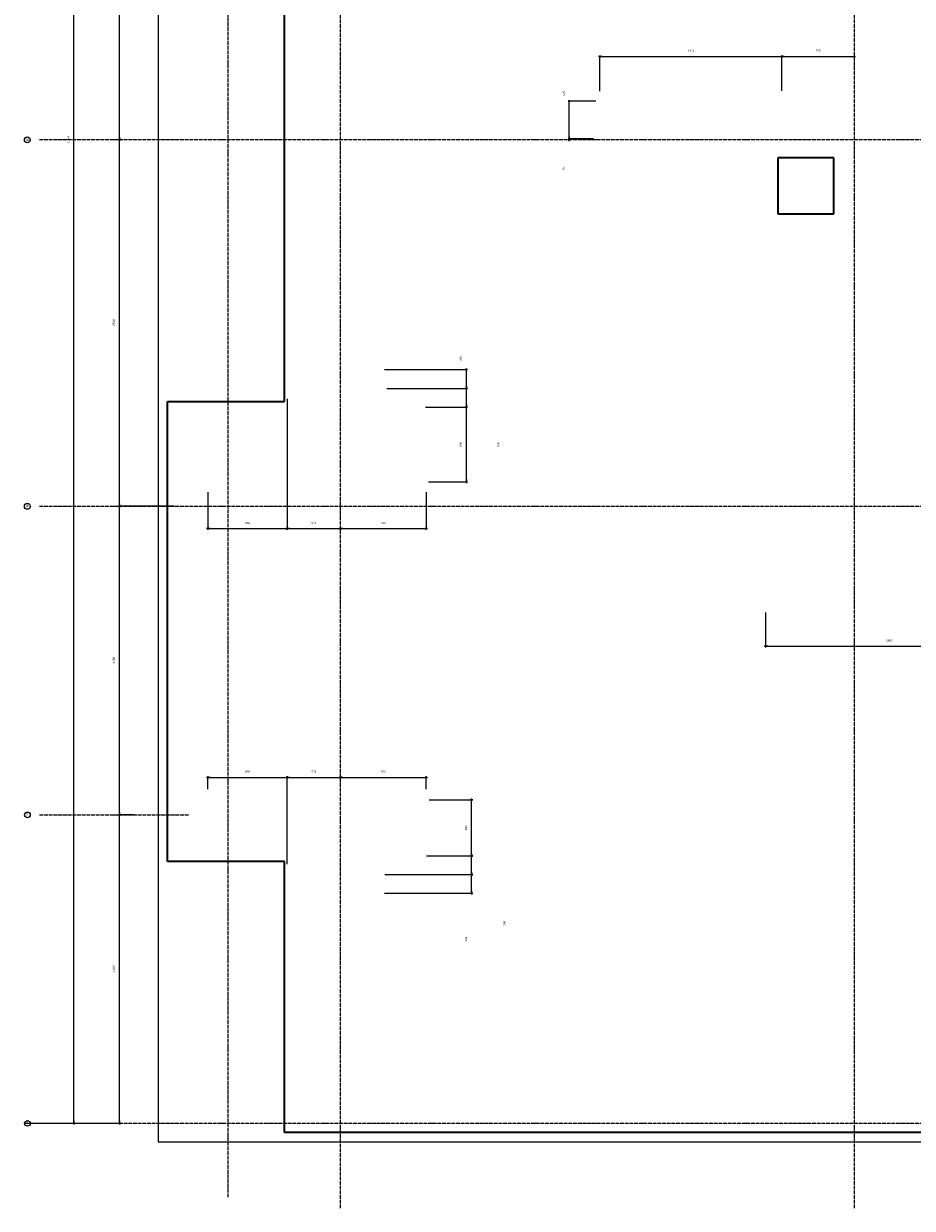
# Model space of a CAD drawing. Header units: millimetres. Extents: x -3170 to 89801, y -74170 to 82422.
# Tile 13 of 105: x 27810 to 37320, y 15830 to 28500. Entities that reach past the tile are written whole.
import ezdxf

# ---------------------------------------------------------------- set-up
doc = ezdxf.new("R2010")
doc.units = ezdxf.units.MM
doc.header["$PDMODE"] = 65
for name, pattern in [('______11', [50, 40, -5, 0, -5]), ('______3', [50, 40, -10]), ('______5', [110, 80, -10, 10, -10])]:
    doc.linetypes.add(name, pattern=pattern)
for name, color, linetype, lineweight in [('Standard', 7, 'Continuous', 25), ('Балка_ общее', 7, '______3', 13), ('Размерная линия_ общее', 7, 'Continuous', 13)]:
    doc.layers.add(name, color=color, linetype=linetype, lineweight=lineweight)
doc.layers.add('Осевая линия_ общее', color=7, linetype='______5', lineweight=13, true_color=0xa0a0a0)
doc.styles.add('ISOCPEUR', font='ISOCPEUR')
doc.dimstyles.new('DIMSTYLE_17', dxfattribs={"dimtxt": 22, "dimasz": 25, "dimexe": 0, "dimexo": 0, "dimgap": 11, "dimtad": 2, "dimdec": 0, "dimrnd": 1, "dimzin": 12, "dimdsep": 46, "dimtxsty": 'ISOCPEUR', "dimblk1": 'ALL_ML_STRICH', "dimblk2": 'ALL_ML_STRICH', "dimsah": 1, "dimcen": 0, "dimclrd": 7, "dimclre": 256, "dimclrt": 7, "dimadec": 0, "dimazin": 0, "dimtfac": 1, "dimtdec": 0, "dimtix": 1, "dimtmove": 2, "dimatfit": 3, "dimfxl": 0, "dimtzin": 0, "dimlwd": 0, "dimlwe": -3, "dimarcsym": 0})
doc.dimstyles.new('DIMSTYLE_3', dxfattribs={"dimtxt": 22, "dimasz": 25, "dimexe": 0, "dimexo": 0, "dimgap": 11, "dimtad": 2, "dimdec": 0, "dimrnd": 5, "dimzin": 12, "dimdsep": 46, "dimtxsty": 'ISOCPEUR', "dimblk1": 'ALL_ML_STRICH', "dimblk2": 'ALL_ML_STRICH', "dimsah": 1, "dimcen": 0, "dimclrd": 7, "dimclre": 256, "dimclrt": 7, "dimadec": 0, "dimazin": 0, "dimtfac": 1, "dimtdec": 0, "dimtix": 1, "dimtmove": 2, "dimatfit": 3, "dimfxl": 0, "dimtzin": 0, "dimlwd": 0, "dimlwe": -3, "dimarcsym": 0})
doc.dimstyles.new('DIMSTYLE_5', dxfattribs={"dimtxt": 25, "dimasz": 25, "dimexe": 0, "dimexo": 0, "dimgap": 12.5, "dimtad": 2, "dimdec": 0, "dimrnd": 5, "dimzin": 12, "dimdsep": 46, "dimtxsty": 'ISOCPEUR', "dimblk1": 'ALL_ML_STRICH', "dimblk2": 'ALL_ML_STRICH', "dimsah": 1, "dimcen": 0, "dimclrd": 7, "dimclre": 256, "dimclrt": 7, "dimadec": 0, "dimazin": 0, "dimtfac": 1, "dimtdec": 0, "dimtix": 1, "dimtmove": 2, "dimatfit": 3, "dimfxl": 0, "dimtzin": 0, "dimlwd": 0, "dimlwe": -3, "dimarcsym": 0})
doc.dimstyles.new('DIMSTYLE_7', dxfattribs={"dimtxt": 22, "dimasz": 25, "dimexe": 0, "dimexo": 0, "dimgap": 11, "dimtad": 0, "dimdec": 0, "dimrnd": 5, "dimzin": 12, "dimdsep": 46, "dimtxsty": 'ISOCPEUR', "dimblk1": 'ALL_ML_STRICH', "dimblk2": 'ALL_ML_STRICH', "dimsah": 1, "dimcen": 0, "dimclrd": 7, "dimclre": 256, "dimclrt": 7, "dimadec": 0, "dimazin": 0, "dimtfac": 1, "dimtdec": 0, "dimtix": 1, "dimtmove": 2, "dimatfit": 3, "dimfxl": 0, "dimtzin": 0, "dimlwd": 0, "dimlwe": -3, "dimarcsym": 0})
doc.dimstyles.new('DIMSTYLE_9', dxfattribs={"dimtxt": 22, "dimasz": 25, "dimexe": 0, "dimexo": 0, "dimgap": 11, "dimtad": 2, "dimdec": 0, "dimrnd": 5, "dimzin": 12, "dimdsep": 46, "dimtxsty": 'ISOCPEUR', "dimblk1": 'ALL_ML_STRICH', "dimblk2": 'ALL_ML_STRICH', "dimsah": 1, "dimcen": 0, "dimclrd": 7, "dimclre": 256, "dimclrt": 7, "dimadec": 0, "dimazin": 0, "dimtfac": 1, "dimtdec": 0, "dimtix": 1, "dimtmove": 2, "dimatfit": 3, "dimfxl": 0, "dimtvp": 1.2, "dimtzin": 0, "dimlwd": 0, "dimlwe": -3, "dimarcsym": 0})

# ---------------------------------------------------------------- blocks, each defined once
blk = doc.blocks.new('ALL_ML_STRICH')
at = {"color": 0, "linetype": 'ByBlock', "lineweight": -2}
for p, q in [((-1, 0), (0.5, 0)), ((-0.3, -0.3), (0.3, 0.3)), ((0, -0.5), (0, 0.5))]:
    blk.add_line(p, q, dxfattribs=at)
blk = doc.blocks.new('*D39')
at = {"layer": 'DEFPOINTS', "color": 7, "linetype": 'Continuous', "lineweight": 13, "transparency": 33554687}
for p in [(29002, 20040), (27810, 16740), (28837, 16740)]:
    blk.add_point(p, dxfattribs=at)
at = {"layer": 'Балка_ общее', "color": 251, "linetype": 'Continuous', "lineweight": -2, "true_color": 0x656565, "transparency": 33554687}
for p, q in [((28992, 20040), (28837, 20040)), ((27820, 16740), (28837, 16740))]:
    blk.add_line(p, q, dxfattribs=at)
at = {"layer": 'Балка_ общее', "color": 7, "linetype": 'Continuous', "lineweight": -2, "transparency": 33554687}
blk.add_line((28837, 16740), (28837, 20040), dxfattribs=at)
at = {"layer": 'Балка_ общее', "color": 7, "linetype": 'Continuous', "lineweight": 13, "transparency": 33554687, "xscale": 25, "yscale": 25, "zscale": 25}
for p, rotation in [((28837, 20040), 90), ((28837, 16740), 270)]:
    blk.add_blockref('ALL_ML_STRICH', p, dxfattribs=dict(at, rotation=rotation))
at = {"layer": 'Балка_ общее', "color": 7, "linetype": 'Continuous', "lineweight": 13, "transparency": 33554687, "insert": (28774, 18391), "char_height": 25, "width": 100, "attachment_point": 5, "rotation": 90, "style": 'ISOCPEUR'}
blk.add_mtext('\\A1;{3300}', dxfattribs=at)
blk = doc.blocks.new('*D40')
at = {"layer": 'DEFPOINTS', "color": 7, "linetype": 'Continuous', "lineweight": 13, "transparency": 33554687}
for p in [(29426, 23340), (28837, 20040), (29002, 20040)]:
    blk.add_point(p, dxfattribs=at)
at = {"layer": 'Балка_ общее', "color": 251, "linetype": 'Continuous', "lineweight": -2, "true_color": 0x656565, "transparency": 33554687}
for p, q in [((29416, 23340), (28837, 23340)), ((28992, 20040), (28837, 20040))]:
    blk.add_line(p, q, dxfattribs=at)
at = {"layer": 'Балка_ общее', "color": 7, "linetype": 'Continuous', "lineweight": -2, "transparency": 33554687}
blk.add_line((28837, 20040), (28837, 23340), dxfattribs=at)
at = {"layer": 'Балка_ общее', "color": 7, "linetype": 'Continuous', "lineweight": 13, "transparency": 33554687, "xscale": 25, "yscale": 25, "zscale": 25}
for p, rotation in [((28837, 23340), 90), ((28837, 20040), 270)]:
    blk.add_blockref('ALL_ML_STRICH', p, dxfattribs=dict(at, rotation=rotation))
at = {"layer": 'Балка_ общее', "color": 7, "linetype": 'Continuous', "lineweight": 13, "transparency": 33554687, "insert": (28774, 21691), "char_height": 25, "width": 100, "attachment_point": 5, "rotation": 90, "style": 'ISOCPEUR'}
blk.add_mtext('\\A1;{3300}', dxfattribs=at)
blk = doc.blocks.new('*D41')
at = {"layer": 'DEFPOINTS', "color": 7, "linetype": 'Continuous', "lineweight": 13, "transparency": 33554687}
for p in [(28217, 27260), (28837, 23340), (29426, 23340)]:
    blk.add_point(p, dxfattribs=at)
at = {"layer": 'Балка_ общее', "color": 251, "linetype": 'Continuous', "lineweight": -2, "true_color": 0x656565, "transparency": 33554687}
for p, q in [((28837, 27260), (28837, 27260)), ((29416, 23340), (28837, 23340))]:
    blk.add_line(p, q, dxfattribs=at)
at = {"layer": 'Балка_ общее', "color": 7, "linetype": 'Continuous', "lineweight": -2, "transparency": 33554687}
blk.add_line((28837, 23340), (28837, 27260), dxfattribs=at)
at = {"layer": 'Балка_ общее', "color": 7, "linetype": 'Continuous', "lineweight": 13, "transparency": 33554687, "xscale": 25, "yscale": 25, "zscale": 25}
for p, rotation in [((28837, 27260), 90), ((28837, 23340), 270)]:
    blk.add_blockref('ALL_ML_STRICH', p, dxfattribs=dict(at, rotation=rotation))
at = {"layer": 'Балка_ общее', "color": 7, "linetype": 'Continuous', "lineweight": 13, "transparency": 33554687, "insert": (28774, 25301), "char_height": 25, "width": 100, "attachment_point": 5, "rotation": 90, "style": 'ISOCPEUR'}
blk.add_mtext('\\A1;{3920}', dxfattribs=at)
blk = doc.blocks.new('*D42')
at = {"layer": 'DEFPOINTS', "color": 7, "linetype": 'Continuous', "lineweight": 13, "transparency": 33554687}
for p in [(29294, 31180), (28217, 27260), (28837, 27260)]:
    blk.add_point(p, dxfattribs=at)
at = {"layer": 'Балка_ общее', "color": 251, "linetype": 'Continuous', "lineweight": -2, "true_color": 0x656565, "transparency": 33554687}
for p, q in [((29284, 31180), (28837, 31180)), ((28837, 27260), (28837, 27260))]:
    blk.add_line(p, q, dxfattribs=at)
at = {"layer": 'Балка_ общее', "color": 7, "linetype": 'Continuous', "lineweight": -2, "transparency": 33554687}
blk.add_line((28837, 27260), (28837, 31180), dxfattribs=at)
at = {"layer": 'Балка_ общее', "color": 7, "linetype": 'Continuous', "lineweight": 13, "transparency": 33554687, "xscale": 25, "yscale": 25, "zscale": 25}
for p, rotation in [((28837, 31180), 90), ((28837, 27260), 270)]:
    blk.add_blockref('ALL_ML_STRICH', p, dxfattribs=dict(at, rotation=rotation))
at = {"layer": 'Балка_ общее', "color": 7, "linetype": 'Continuous', "lineweight": 13, "transparency": 33554687, "insert": (28774, 29221), "char_height": 25, "width": 100, "attachment_point": 5, "rotation": 90, "style": 'ISOCPEUR'}
blk.add_mtext('\\A1;{3920}', dxfattribs=at)
blk = doc.blocks.new('*D167')
at = {"layer": 'DEFPOINTS', "color": 7, "linetype": 'Continuous', "lineweight": 13, "transparency": 33554687}
for p in [(30630, 24589), (29779, 23589), (29779, 23100)]:
    blk.add_point(p, dxfattribs=at)
at = {"layer": 'Размерная линия_ общее', "color": 253, "linetype": 'Continuous', "lineweight": -2, "true_color": 0xa0a0a0, "transparency": 33554687}
for p, q in [((30630, 24489), (30630, 23100)), ((29779, 23489), (29779, 23100))]:
    blk.add_line(p, q, dxfattribs=at)
at = {"layer": 'Размерная линия_ общее', "color": 7, "linetype": 'Continuous', "lineweight": -2, "transparency": 33554687}
blk.add_line((29779, 23100), (30630, 23100), dxfattribs=at)
at = {"layer": 'Размерная линия_ общее', "color": 7, "linetype": 'Continuous', "lineweight": 13, "transparency": 33554687, "xscale": 25, "yscale": 25, "zscale": 25, "rotation": 180}
blk.add_blockref('ALL_ML_STRICH', (29779, 23100), dxfattribs=at)
at = {"layer": 'Размерная линия_ общее', "color": 7, "linetype": 'Continuous', "lineweight": 13, "transparency": 33554687, "xscale": 25, "yscale": 25, "zscale": 25}
blk.add_blockref('ALL_ML_STRICH', (30630, 23100), dxfattribs=at)
at = {"layer": 'Размерная линия_ общее', "color": 7, "linetype": 'Continuous', "lineweight": 13, "transparency": 33554687, "insert": (30206, 23161), "char_height": 22, "width": 66, "attachment_point": 5, "style": 'ISOCPEUR'}
blk.add_mtext('\\A1;{850}', dxfattribs=at)
blk = doc.blocks.new('*D168')
at = {"layer": 'DEFPOINTS', "color": 7, "linetype": 'Continuous', "lineweight": 13, "transparency": 33554687}
for p in [(30630, 24589), (30630, 23100), (31200, 23118)]:
    blk.add_point(p, dxfattribs=at)
at = {"layer": 'Размерная линия_ общее', "color": 253, "linetype": 'Continuous', "lineweight": -2, "true_color": 0xa0a0a0, "transparency": 33554687}
for p, q in [((30630, 24489), (30630, 23100)), ((31200, 23100), (31200, 23100))]:
    blk.add_line(p, q, dxfattribs=at)
at = {"layer": 'Размерная линия_ общее', "color": 7, "linetype": 'Continuous', "lineweight": -2, "transparency": 33554687}
blk.add_line((30630, 23100), (31200, 23100), dxfattribs=at)
at = {"layer": 'Размерная линия_ общее', "color": 7, "linetype": 'Continuous', "lineweight": 13, "transparency": 33554687, "xscale": 25, "yscale": 25, "zscale": 25, "rotation": 180}
blk.add_blockref('ALL_ML_STRICH', (30630, 23100), dxfattribs=at)
at = {"layer": 'Размерная линия_ общее', "color": 7, "linetype": 'Continuous', "lineweight": 13, "transparency": 33554687, "xscale": 25, "yscale": 25, "zscale": 25}
blk.add_blockref('ALL_ML_STRICH', (31200, 23100), dxfattribs=at)
at = {"layer": 'Размерная линия_ общее', "color": 7, "linetype": 'Continuous', "lineweight": 13, "transparency": 33554687, "insert": (30916, 23161), "char_height": 22, "width": 66, "attachment_point": 5, "style": 'ISOCPEUR'}
blk.add_mtext('\\A1;{570}', dxfattribs=at)
blk = doc.blocks.new('*D169')
at = {"layer": 'DEFPOINTS', "color": 7, "linetype": 'Continuous', "lineweight": 13, "transparency": 33554687}
for p in [(32119, 23589), (31200, 23118), (31200, 23100)]:
    blk.add_point(p, dxfattribs=at)
at = {"layer": 'Размерная линия_ общее', "color": 253, "linetype": 'Continuous', "lineweight": -2, "true_color": 0xa0a0a0, "transparency": 33554687}
for p, q in [((32119, 23489), (32119, 23100)), ((31200, 23100), (31200, 23100))]:
    blk.add_line(p, q, dxfattribs=at)
at = {"layer": 'Размерная линия_ общее', "color": 7, "linetype": 'Continuous', "lineweight": -2, "transparency": 33554687}
blk.add_line((31200, 23100), (32119, 23100), dxfattribs=at)
at = {"layer": 'Размерная линия_ общее', "color": 7, "linetype": 'Continuous', "lineweight": 13, "transparency": 33554687, "xscale": 25, "yscale": 25, "zscale": 25, "rotation": 180}
blk.add_blockref('ALL_ML_STRICH', (31200, 23100), dxfattribs=at)
at = {"layer": 'Размерная линия_ общее', "color": 7, "linetype": 'Continuous', "lineweight": 13, "transparency": 33554687, "xscale": 25, "yscale": 25, "zscale": 25}
blk.add_blockref('ALL_ML_STRICH', (32119, 23100), dxfattribs=at)
at = {"layer": 'Размерная линия_ общее', "color": 7, "linetype": 'Continuous', "lineweight": 13, "transparency": 33554687, "insert": (31661, 23161), "char_height": 22, "width": 66, "attachment_point": 5, "style": 'ISOCPEUR'}
blk.add_mtext('\\A1;{920}', dxfattribs=at)
blk = doc.blocks.new('*D170')
at = {"layer": 'DEFPOINTS', "color": 7, "linetype": 'Continuous', "lineweight": 13, "transparency": 33554687}
for p in [(32010, 24400), (32044, 23600), (32548, 23600)]:
    blk.add_point(p, dxfattribs=at)
at = {"layer": 'Размерная линия_ общее', "color": 253, "linetype": 'Continuous', "lineweight": -2, "true_color": 0xa0a0a0, "transparency": 33554687}
for p, q in [((32110, 24400), (32548, 24400)), ((32144, 23600), (32548, 23600))]:
    blk.add_line(p, q, dxfattribs=at)
at = {"layer": 'Размерная линия_ общее', "color": 7, "linetype": 'Continuous', "lineweight": -2, "transparency": 33554687}
blk.add_line((32548, 23600), (32548, 24400), dxfattribs=at)
at = {"layer": 'Размерная линия_ общее', "color": 7, "linetype": 'Continuous', "lineweight": 13, "transparency": 33554687, "xscale": 25, "yscale": 25, "zscale": 25}
for p, rotation in [((32548, 24400), 90), ((32548, 23600), 270)]:
    blk.add_blockref('ALL_ML_STRICH', p, dxfattribs=dict(at, rotation=rotation))
at = {"layer": 'Размерная линия_ общее', "color": 7, "linetype": 'Continuous', "lineweight": 13, "transparency": 33554687, "insert": (32487, 24001), "char_height": 22, "width": 66, "attachment_point": 5, "rotation": 90, "style": 'ISOCPEUR'}
blk.add_mtext('\\A1;{800}', dxfattribs=at)
blk = doc.blocks.new('*D171')
at = {"layer": 'DEFPOINTS', "color": 7, "linetype": 'Continuous', "lineweight": 13, "transparency": 33554687}
for p in [(31596, 24600), (32010, 24400), (32548, 24400)]:
    blk.add_point(p, dxfattribs=at)
at = {"layer": 'Размерная линия_ общее', "color": 253, "linetype": 'Continuous', "lineweight": -2, "true_color": 0xa0a0a0, "transparency": 33554687}
for p, q in [((31696, 24600), (32548, 24600)), ((32110, 24400), (32548, 24400))]:
    blk.add_line(p, q, dxfattribs=at)
at = {"layer": 'Размерная линия_ общее', "color": 7, "linetype": 'Continuous', "lineweight": -2, "transparency": 33554687}
blk.add_line((32548, 24400), (32548, 24600), dxfattribs=at)
at = {"layer": 'Размерная линия_ общее', "color": 7, "linetype": 'Continuous', "lineweight": 13, "transparency": 33554687, "xscale": 25, "yscale": 25, "zscale": 25}
for p, rotation in [((32548, 24600), 90), ((32548, 24400), 270)]:
    blk.add_blockref('ALL_ML_STRICH', p, dxfattribs=dict(at, rotation=rotation))
at = {"layer": 'Размерная линия_ общее', "color": 7, "linetype": 'Continuous', "lineweight": 13, "transparency": 33554687, "insert": (32890, 23995), "char_height": 22, "width": 66, "attachment_point": 5, "rotation": 90, "style": 'ISOCPEUR'}
blk.add_mtext('\\A1;{200}', dxfattribs=at)
blk = doc.blocks.new('*D172')
at = {"layer": 'DEFPOINTS', "color": 7, "linetype": 'Continuous', "lineweight": 13, "transparency": 33554687}
for p in [(31573, 24800), (31596, 24600), (32548, 24600)]:
    blk.add_point(p, dxfattribs=at)
at = {"layer": 'Размерная линия_ общее', "color": 253, "linetype": 'Continuous', "lineweight": -2, "true_color": 0xa0a0a0, "transparency": 33554687}
for p, q in [((31673, 24800), (32548, 24800)), ((31696, 24600), (32548, 24600))]:
    blk.add_line(p, q, dxfattribs=at)
at = {"layer": 'Размерная линия_ общее', "color": 7, "linetype": 'Continuous', "lineweight": -2, "transparency": 33554687}
blk.add_line((32548, 24600), (32548, 24800), dxfattribs=at)
at = {"layer": 'Размерная линия_ общее', "color": 7, "linetype": 'Continuous', "lineweight": 13, "transparency": 33554687, "xscale": 25, "yscale": 25, "zscale": 25}
for p, rotation in [((32548, 24800), 90), ((32548, 24600), 270)]:
    blk.add_blockref('ALL_ML_STRICH', p, dxfattribs=dict(at, rotation=rotation))
at = {"layer": 'Размерная линия_ общее', "color": 7, "linetype": 'Continuous', "lineweight": 13, "transparency": 33554687, "insert": (32486, 24920), "char_height": 22, "width": 66, "attachment_point": 5, "rotation": 90, "style": 'ISOCPEUR'}
blk.add_mtext('\\A1;{200}', dxfattribs=at)
blk = doc.blocks.new('*D173')
at = {"layer": 'DEFPOINTS', "color": 7, "linetype": 'Continuous', "lineweight": 13, "transparency": 33554687}
for p in [(31574, 19400), (31572, 19200), (32604, 19200)]:
    blk.add_point(p, dxfattribs=at)
at = {"layer": 'Размерная линия_ общее', "color": 253, "linetype": 'Continuous', "lineweight": -2, "true_color": 0xa0a0a0, "transparency": 33554687}
for p, q in [((31674, 19400), (32604, 19400)), ((31672, 19200), (32604, 19200))]:
    blk.add_line(p, q, dxfattribs=at)
at = {"layer": 'Размерная линия_ общее', "color": 7, "linetype": 'Continuous', "lineweight": -2, "transparency": 33554687}
blk.add_line((32604, 19200), (32604, 19400), dxfattribs=at)
at = {"layer": 'Размерная линия_ общее', "color": 7, "linetype": 'Continuous', "lineweight": 13, "transparency": 33554687, "xscale": 25, "yscale": 25, "zscale": 25}
for p, rotation in [((32604, 19400), 90), ((32604, 19200), 270)]:
    blk.add_blockref('ALL_ML_STRICH', p, dxfattribs=dict(at, rotation=rotation))
at = {"layer": 'Размерная линия_ общее', "color": 7, "linetype": 'Continuous', "lineweight": 13, "transparency": 33554687, "insert": (32543, 18709), "char_height": 22, "width": 66, "attachment_point": 5, "rotation": 90, "style": 'ISOCPEUR'}
blk.add_mtext('\\A1;{200}', dxfattribs=at)
blk = doc.blocks.new('*D174')
at = {"layer": 'DEFPOINTS', "color": 7, "linetype": 'Continuous', "lineweight": 13, "transparency": 33554687}
for p in [(32021, 19600), (31574, 19400), (32604, 19400)]:
    blk.add_point(p, dxfattribs=at)
at = {"layer": 'Размерная линия_ общее', "color": 253, "linetype": 'Continuous', "lineweight": -2, "true_color": 0xa0a0a0, "transparency": 33554687}
for p, q in [((32121, 19600), (32604, 19600)), ((31674, 19400), (32604, 19400))]:
    blk.add_line(p, q, dxfattribs=at)
at = {"layer": 'Размерная линия_ общее', "color": 7, "linetype": 'Continuous', "lineweight": -2, "transparency": 33554687}
blk.add_line((32604, 19400), (32604, 19600), dxfattribs=at)
at = {"layer": 'Размерная линия_ общее', "color": 7, "linetype": 'Continuous', "lineweight": 13, "transparency": 33554687, "xscale": 25, "yscale": 25, "zscale": 25}
for p, rotation in [((32604, 19600), 90), ((32604, 19400), 270)]:
    blk.add_blockref('ALL_ML_STRICH', p, dxfattribs=dict(at, rotation=rotation))
at = {"layer": 'Размерная линия_ общее', "color": 7, "linetype": 'Continuous', "lineweight": 13, "transparency": 33554687, "insert": (32954, 18879), "char_height": 22, "width": 66, "attachment_point": 5, "rotation": 90, "style": 'ISOCPEUR'}
blk.add_mtext('\\A1;{200}', dxfattribs=at)
blk = doc.blocks.new('*D175')
at = {"layer": 'DEFPOINTS', "color": 7, "linetype": 'Continuous', "lineweight": 13, "transparency": 33554687}
for p in [(32048, 20200), (32021, 19600), (32604, 19600)]:
    blk.add_point(p, dxfattribs=at)
at = {"layer": 'Размерная линия_ общее', "color": 253, "linetype": 'Continuous', "lineweight": -2, "true_color": 0xa0a0a0, "transparency": 33554687}
for p, q in [((32148, 20200), (32604, 20200)), ((32121, 19600), (32604, 19600))]:
    blk.add_line(p, q, dxfattribs=at)
at = {"layer": 'Размерная линия_ общее', "color": 7, "linetype": 'Continuous', "lineweight": -2, "transparency": 33554687}
blk.add_line((32604, 19600), (32604, 20200), dxfattribs=at)
at = {"layer": 'Размерная линия_ общее', "color": 7, "linetype": 'Continuous', "lineweight": 13, "transparency": 33554687, "xscale": 25, "yscale": 25, "zscale": 25}
for p, rotation in [((32604, 20200), 90), ((32604, 19600), 270)]:
    blk.add_blockref('ALL_ML_STRICH', p, dxfattribs=dict(at, rotation=rotation))
at = {"layer": 'Размерная линия_ общее', "color": 7, "linetype": 'Continuous', "lineweight": 13, "transparency": 33554687, "insert": (32543, 19901), "char_height": 22, "width": 66, "attachment_point": 5, "rotation": 90, "style": 'ISOCPEUR'}
blk.add_mtext('\\A1;{600}', dxfattribs=at)
blk = doc.blocks.new('*D176')
at = {"layer": 'DEFPOINTS', "color": 7, "linetype": 'Continuous', "lineweight": 13, "transparency": 33554687}
for p in [(29779, 20439), (29779, 20214), (30630, 19411)]:
    blk.add_point(p, dxfattribs=at)
at = {"layer": 'Размерная линия_ общее', "color": 253, "linetype": 'Continuous', "lineweight": -2, "true_color": 0xa0a0a0, "transparency": 33554687}
for p, q in [((29779, 20314), (29779, 20439)), ((30630, 19511), (30630, 20439))]:
    blk.add_line(p, q, dxfattribs=at)
at = {"layer": 'Размерная линия_ общее', "color": 7, "linetype": 'Continuous', "lineweight": -2, "transparency": 33554687}
blk.add_line((29779, 20439), (30630, 20439), dxfattribs=at)
at = {"layer": 'Размерная линия_ общее', "color": 7, "linetype": 'Continuous', "lineweight": 13, "transparency": 33554687, "xscale": 25, "yscale": 25, "zscale": 25, "rotation": 180}
blk.add_blockref('ALL_ML_STRICH', (29779, 20439), dxfattribs=at)
at = {"layer": 'Размерная линия_ общее', "color": 7, "linetype": 'Continuous', "lineweight": 13, "transparency": 33554687, "xscale": 25, "yscale": 25, "zscale": 25}
blk.add_blockref('ALL_ML_STRICH', (30630, 20439), dxfattribs=at)
at = {"layer": 'Размерная линия_ общее', "color": 7, "linetype": 'Continuous', "lineweight": 13, "transparency": 33554687, "insert": (30206, 20500), "char_height": 22, "width": 66, "attachment_point": 5, "style": 'ISOCPEUR'}
blk.add_mtext('\\A1;{850}', dxfattribs=at)
blk = doc.blocks.new('*D177')
at = {"layer": 'DEFPOINTS', "color": 7, "linetype": 'Continuous', "lineweight": 13, "transparency": 33554687}
for p in [(30630, 20439), (31200, 20465), (30630, 19411)]:
    blk.add_point(p, dxfattribs=at)
at = {"layer": 'Размерная линия_ общее', "color": 253, "linetype": 'Continuous', "lineweight": -2, "true_color": 0xa0a0a0, "transparency": 33554687}
for p, q in [((30630, 19511), (30630, 20439)), ((31200, 20439), (31200, 20439))]:
    blk.add_line(p, q, dxfattribs=at)
at = {"layer": 'Размерная линия_ общее', "color": 7, "linetype": 'Continuous', "lineweight": -2, "transparency": 33554687}
blk.add_line((30630, 20439), (31200, 20439), dxfattribs=at)
at = {"layer": 'Размерная линия_ общее', "color": 7, "linetype": 'Continuous', "lineweight": 13, "transparency": 33554687, "xscale": 25, "yscale": 25, "zscale": 25, "rotation": 180}
blk.add_blockref('ALL_ML_STRICH', (30630, 20439), dxfattribs=at)
at = {"layer": 'Размерная линия_ общее', "color": 7, "linetype": 'Continuous', "lineweight": 13, "transparency": 33554687, "xscale": 25, "yscale": 25, "zscale": 25}
blk.add_blockref('ALL_ML_STRICH', (31200, 20439), dxfattribs=at)
at = {"layer": 'Размерная линия_ общее', "color": 7, "linetype": 'Continuous', "lineweight": 13, "transparency": 33554687, "insert": (30916, 20500), "char_height": 22, "width": 66, "attachment_point": 5, "style": 'ISOCPEUR'}
blk.add_mtext('\\A1;{570}', dxfattribs=at)
blk = doc.blocks.new('*D178')
at = {"layer": 'DEFPOINTS', "color": 7, "linetype": 'Continuous', "lineweight": 13, "transparency": 33554687}
for p in [(31200, 20465), (31200, 20439), (32119, 20214)]:
    blk.add_point(p, dxfattribs=at)
at = {"layer": 'Размерная линия_ общее', "color": 253, "linetype": 'Continuous', "lineweight": -2, "true_color": 0xa0a0a0, "transparency": 33554687}
for p, q in [((31200, 20439), (31200, 20439)), ((32119, 20314), (32119, 20439))]:
    blk.add_line(p, q, dxfattribs=at)
at = {"layer": 'Размерная линия_ общее', "color": 7, "linetype": 'Continuous', "lineweight": -2, "transparency": 33554687}
blk.add_line((31200, 20439), (32119, 20439), dxfattribs=at)
at = {"layer": 'Размерная линия_ общее', "color": 7, "linetype": 'Continuous', "lineweight": 13, "transparency": 33554687, "xscale": 25, "yscale": 25, "zscale": 25, "rotation": 180}
blk.add_blockref('ALL_ML_STRICH', (31200, 20439), dxfattribs=at)
at = {"layer": 'Размерная линия_ общее', "color": 7, "linetype": 'Continuous', "lineweight": 13, "transparency": 33554687, "xscale": 25, "yscale": 25, "zscale": 25}
blk.add_blockref('ALL_ML_STRICH', (32119, 20439), dxfattribs=at)
at = {"layer": 'Размерная линия_ общее', "color": 7, "linetype": 'Continuous', "lineweight": 13, "transparency": 33554687, "insert": (31661, 20500), "char_height": 22, "width": 66, "attachment_point": 5, "style": 'ISOCPEUR'}
blk.add_mtext('\\A1;{920}', dxfattribs=at)
blk = doc.blocks.new('*D179')
at = {"layer": 'DEFPOINTS', "color": 7, "linetype": 'Continuous', "lineweight": 13, "transparency": 33554687}
for p in [(33975, 28149), (33975, 27678), (35925, 27681)]:
    blk.add_point(p, dxfattribs=at)
at = {"layer": 'Размерная линия_ общее', "color": 253, "linetype": 'Continuous', "lineweight": -2, "true_color": 0xa0a0a0, "transparency": 33554687}
for p, q in [((33975, 27778), (33975, 28149)), ((35925, 27781), (35925, 28149))]:
    blk.add_line(p, q, dxfattribs=at)
at = {"layer": 'Размерная линия_ общее', "color": 7, "linetype": 'Continuous', "lineweight": -2, "transparency": 33554687}
blk.add_line((33975, 28149), (35925, 28149), dxfattribs=at)
at = {"layer": 'Размерная линия_ общее', "color": 7, "linetype": 'Continuous', "lineweight": 13, "transparency": 33554687, "xscale": 25, "yscale": 25, "zscale": 25, "rotation": 180}
blk.add_blockref('ALL_ML_STRICH', (33975, 28149), dxfattribs=at)
at = {"layer": 'Размерная линия_ общее', "color": 7, "linetype": 'Continuous', "lineweight": 13, "transparency": 33554687, "xscale": 25, "yscale": 25, "zscale": 25}
blk.add_blockref('ALL_ML_STRICH', (35925, 28149), dxfattribs=at)
at = {"layer": 'Размерная линия_ общее', "color": 7, "linetype": 'Continuous', "lineweight": 13, "transparency": 33554687, "insert": (34954, 28210), "char_height": 22, "width": 88, "attachment_point": 5, "style": 'ISOCPEUR'}
blk.add_mtext('\\A1;{1950}', dxfattribs=at)
blk = doc.blocks.new('*D180')
at = {"layer": 'DEFPOINTS', "color": 7, "linetype": 'Continuous', "lineweight": 13, "transparency": 33554687}
for p in [(35925, 28149), (36700, 28150), (35925, 27681)]:
    blk.add_point(p, dxfattribs=at)
at = {"layer": 'Размерная линия_ общее', "color": 253, "linetype": 'Continuous', "lineweight": -2, "true_color": 0xa0a0a0, "transparency": 33554687}
for p, q in [((35925, 27781), (35925, 28149)), ((36700, 28149), (36700, 28149))]:
    blk.add_line(p, q, dxfattribs=at)
at = {"layer": 'Размерная линия_ общее', "color": 7, "linetype": 'Continuous', "lineweight": -2, "transparency": 33554687}
blk.add_line((35925, 28149), (36700, 28149), dxfattribs=at)
at = {"layer": 'Размерная линия_ общее', "color": 7, "linetype": 'Continuous', "lineweight": 13, "transparency": 33554687, "xscale": 25, "yscale": 25, "zscale": 25, "rotation": 180}
blk.add_blockref('ALL_ML_STRICH', (35925, 28149), dxfattribs=at)
at = {"layer": 'Размерная линия_ общее', "color": 7, "linetype": 'Continuous', "lineweight": 13, "transparency": 33554687, "xscale": 25, "yscale": 25, "zscale": 25}
blk.add_blockref('ALL_ML_STRICH', (36700, 28149), dxfattribs=at)
at = {"layer": 'Размерная линия_ общее', "color": 7, "linetype": 'Continuous', "lineweight": 13, "transparency": 33554687, "insert": (36314, 28210), "char_height": 22, "width": 66, "attachment_point": 5, "style": 'ISOCPEUR'}
blk.add_mtext('\\A1;{775}', dxfattribs=at)
blk = doc.blocks.new('*D181')
at = {"layer": 'DEFPOINTS', "color": 7, "linetype": 'Continuous', "lineweight": 13, "transparency": 33554687}
for p in [(33649, 27260), (33911, 27260), (34008, 27270)]:
    blk.add_point(p, dxfattribs=at)
at = {"layer": 'Размерная линия_ общее', "color": 253, "linetype": 'Continuous', "lineweight": -2, "true_color": 0xa0a0a0, "transparency": 33554687}
for p, q in [((33908, 27270), (33649, 27270)), ((33649, 27260), (33649, 27260))]:
    blk.add_line(p, q, dxfattribs=at)
at = {"layer": 'Размерная линия_ общее', "color": 7, "linetype": 'Continuous', "lineweight": -2, "transparency": 33554687}
blk.add_line((33649, 27260), (33649, 27270), dxfattribs=at)
at = {"layer": 'Размерная линия_ общее', "color": 7, "linetype": 'Continuous', "lineweight": 13, "transparency": 33554687, "xscale": 25, "yscale": 25, "zscale": 25}
for p, rotation in [((33649, 27260), 270), ((33649, 27270), 90)]:
    blk.add_blockref('ALL_ML_STRICH', p, dxfattribs=dict(at, rotation=rotation))
at = {"layer": 'Размерная линия_ общее', "color": 7, "linetype": 'Continuous', "lineweight": 13, "transparency": 33554687, "insert": (33588, 26951), "char_height": 22, "width": 44, "attachment_point": 5, "rotation": 90, "style": 'ISOCPEUR'}
blk.add_mtext('\\A1;{10}', dxfattribs=at)
blk = doc.blocks.new('*D182')
at = {"layer": 'DEFPOINTS', "color": 7, "linetype": 'Continuous', "lineweight": 13, "transparency": 33554687}
for p in [(34034, 27670), (33649, 27270), (34008, 27270)]:
    blk.add_point(p, dxfattribs=at)
at = {"layer": 'Размерная линия_ общее', "color": 253, "linetype": 'Continuous', "lineweight": -2, "true_color": 0xa0a0a0, "transparency": 33554687}
for p, q in [((33934, 27670), (33649, 27670)), ((33908, 27270), (33649, 27270))]:
    blk.add_line(p, q, dxfattribs=at)
at = {"layer": 'Размерная линия_ общее', "color": 7, "linetype": 'Continuous', "lineweight": -2, "transparency": 33554687}
blk.add_line((33649, 27270), (33649, 27670), dxfattribs=at)
at = {"layer": 'Размерная линия_ общее', "color": 7, "linetype": 'Continuous', "lineweight": 13, "transparency": 33554687, "xscale": 25, "yscale": 25, "zscale": 25}
for p, rotation in [((33649, 27670), 90), ((33649, 27270), 270)]:
    blk.add_blockref('ALL_ML_STRICH', p, dxfattribs=dict(at, rotation=rotation))
at = {"layer": 'Размерная линия_ общее', "color": 7, "linetype": 'Continuous', "lineweight": 13, "transparency": 33554687, "insert": (33588, 27756), "char_height": 22, "width": 66, "attachment_point": 5, "rotation": 90, "style": 'ISOCPEUR'}
blk.add_mtext('\\A1;{400}', dxfattribs=at)
blk = doc.blocks.new('*D187')
at = {"layer": 'DEFPOINTS', "color": 7, "linetype": 'Continuous', "lineweight": 13, "transparency": 33554687}
for p in [(35748, 22304), (35748, 21842), (38400, 21877)]:
    blk.add_point(p, dxfattribs=at)
at = {"layer": 'Размерная линия_ общее', "color": 253, "linetype": 'Continuous', "lineweight": -2, "true_color": 0xa0a0a0, "transparency": 33554687}
for p, q in [((35748, 22204), (35748, 21842)), ((38400, 21842), (38400, 21842))]:
    blk.add_line(p, q, dxfattribs=at)
at = {"layer": 'Размерная линия_ общее', "color": 7, "linetype": 'Continuous', "lineweight": -2, "transparency": 33554687}
blk.add_line((35748, 21842), (38400, 21842), dxfattribs=at)
at = {"layer": 'Размерная линия_ общее', "color": 7, "linetype": 'Continuous', "lineweight": 13, "transparency": 33554687, "xscale": 25, "yscale": 25, "zscale": 25, "rotation": 180}
blk.add_blockref('ALL_ML_STRICH', (35748, 21842), dxfattribs=at)
at = {"layer": 'Размерная линия_ общее', "color": 7, "linetype": 'Continuous', "lineweight": 13, "transparency": 33554687, "xscale": 25, "yscale": 25, "zscale": 25}
blk.add_blockref('ALL_ML_STRICH', (38400, 21842), dxfattribs=at)
at = {"layer": 'Размерная линия_ общее', "color": 7, "linetype": 'Continuous', "lineweight": 13, "transparency": 33554687, "insert": (37075, 21903), "char_height": 22, "width": 88, "attachment_point": 5, "style": 'ISOCPEUR'}
blk.add_mtext('\\A1;{2650}', dxfattribs=at)
blk = doc.blocks.new('*D537')
at = {"layer": 'DEFPOINTS', "color": 7, "linetype": 'Continuous', "lineweight": 13, "transparency": 33554687}
for p in [(28180, 37780), (28060, 16740), (28348, 16740)]:
    blk.add_point(p, dxfattribs=at)
at = {"layer": 'Размерная линия_ общее', "color": 253, "linetype": 'Continuous', "lineweight": -2, "true_color": 0xa0a0a0, "transparency": 33554687}
for p, q in [((28280, 37780), (28348, 37780)), ((28160, 16740), (28348, 16740))]:
    blk.add_line(p, q, dxfattribs=at)
at = {"layer": 'Размерная линия_ общее', "color": 7, "linetype": 'Continuous', "lineweight": -2, "transparency": 33554687}
blk.add_line((28348, 16740), (28348, 37780), dxfattribs=at)
at = {"layer": 'Размерная линия_ общее', "color": 7, "linetype": 'Continuous', "lineweight": 13, "transparency": 33554687, "xscale": 25, "yscale": 25, "zscale": 25}
for p, rotation in [((28348, 37780), 90), ((28348, 16740), 270)]:
    blk.add_blockref('ALL_ML_STRICH', p, dxfattribs=dict(at, rotation=rotation))
at = {"layer": 'Размерная линия_ общее', "color": 7, "linetype": 'Continuous', "lineweight": 13, "transparency": 33554687, "insert": (28287, 27262), "char_height": 22, "width": 110, "attachment_point": 5, "rotation": 90, "style": 'ISOCPEUR'}
blk.add_mtext('\\A1;{21040}', dxfattribs=at)
blk = doc.blocks.new('СЛОЖНЫЙ_ОБЪЕКТ_1')
at = {"layer": 'Осевая линия_ общее', "color": 253, "linetype": '______11', "lineweight": -3, "true_color": 0xa0a0a0, "transparency": 33554687}
for p, q in [((30000, 15950), (30000, 39510)), ((31200, 15830), (31200, 39510)), ((36700, 15830), (36700, 39510)), ((27980, 27260), (46830, 27260)), ((27980, 23340), (46830, 23340)), ((27980, 20040), (29580, 20040)), ((27980, 16740), (44900, 16740))]:
    blk.add_line(p, q, dxfattribs=at)
at = {"layer": 'Осевая линия_ общее', "color": 7, "linetype": 'Continuous', "lineweight": 13, "transparency": 33554687}
for centre, radius in [((27848.8, 27258.1), 31.3), ((27848.8, 23338), 31.3), ((27850.4, 20038), 29.9), ((27850.4, 16738), 29.9)]:
    blk.add_circle(centre, radius, dxfattribs=at)
at = {"layer": 'Осевая линия_ общее', "color": 7, "linetype": 'Continuous', "lineweight": 13, "transparency": 33554687, "char_height": 30, "attachment_point": 7, "style": 'ISOCPEUR'}
for s, insert, width in [('\\W0.83;Ш', (27833.8, 27245), 42.5), ('\\W0.83;Ф', (27833.8, 23325), 42.5), ('\\W0.80;У', (27838.4, 20025), 35.983), ('\\W0.80;Т', (27838.4, 16725), 35.983)]:
    blk.add_mtext(s, dxfattribs=dict(at, insert=insert, width=width))
at = {"layer": 'Балка_ общее', "color": 7, "linetype": 'Continuous', "lineweight": 13, "transparency": 33554687}
for base, p1, p2, picture, middle in [((28836.9, 31180), (28836.9, 27260), (29283.5, 31180), '*D42', (28774.4, 29221.2)), ((28836.9, 27260), (29415.8, 23340), (28836.9, 27260), '*D41', (28774.4, 25301.2)), ((28836.9, 23340), (28992.5, 20040), (29415.8, 23340), '*D40', (28774.4, 21691.2)), ((28836.9, 20040), (27820, 16740), (28992.5, 20040), '*D39', (28774.4, 18391.2))]:
    dim = blk.add_linear_dim(base=base, p1=p1, p2=p2, angle=90, dimstyle='DIMSTYLE_5', override={"dimpost": '<>', "dimclrd": 7, "dimclre": 251, "dimclrt": 7, "dimlwd": 0, "dimlwe": 65533}, dxfattribs=at)
    dim.commit()
    dim.dimension.update_dxf_attribs({"geometry": picture, "text_midpoint": middle, "dimtype": 160})

msp = doc.modelspace()

# ---------------------------------------------------------------- linework, layer by layer
at = {"layer": 'Standard', "color": 7, "linetype": 'Continuous', "lineweight": 18, "transparency": 33554687}
msp.add_lwpolyline([(29250, 16540), (46440, 16540), (46440, 38380), (29250, 38380), (29250, 16540)], dxfattribs=at)
at = {"layer": 'Размерная линия_ общее', "color": 7, "linetype": 'Continuous', "lineweight": 35, "transparency": 33554687}
for p, q in [((30600, 24460), (30600, 30060)), ((35880, 27065), (35880, 26465)), ((36480, 27065), (35880, 27065)), ((36480, 26465), (36480, 27065)), ((35880, 26465), (36480, 26465)), ((29350, 19540), (29350, 24460)), ((29350, 24460), (30600, 24460)), ((30600, 19540), (29350, 19540)), ((30600, 16640), (30600, 19540)), ((44500, 16640), (30600, 16640))]:
    msp.add_line(p, q, dxfattribs=at)

# ---------------------------------------------------------------- block references
at = {"layer": 'Балка_ общее', "color": 7, "linetype": 'Continuous', "lineweight": 13, "transparency": 33554687}
msp.add_blockref('СЛОЖНЫЙ_ОБЪЕКТ_1', (0, 0), dxfattribs=at)

# ---------------------------------------------------------------- dimensions: what is measured, and where the dimension line sits
at = {"layer": 'Размерная линия_ общее', "color": 7, "linetype": 'Continuous', "lineweight": 13, "transparency": 33554687}
for base, p1, p2, dimstyle, picture, middle in [((28348.5, 37780), (28160.2, 16740), (28280.1, 37780), 'DIMSTYLE_17', '*D537', (28287.5, 27262.2)), ((33649.3, 27670.4), (33908.2, 27270.4), (33934.5, 27670.4), 'DIMSTYLE_3', '*D182', (33588.4, 27756.4)), ((33649.3, 27270.4), (33649.3, 27260), (33908.2, 27270.4), 'DIMSTYLE_9', '*D181', (33587.9, 26951)), ((32547.7, 24800), (31695.6, 24600), (31672.7, 24800), 'DIMSTYLE_3', '*D172', (32486.5, 24920.5)), ((32547.7, 24600), (32110, 24400), (31695.6, 24600), 'DIMSTYLE_7', '*D171', (32889.9, 23994.9)), ((32547.7, 24400), (32144.3, 23600), (32110, 24400), 'DIMSTYLE_3', '*D170', (32486.7, 24001.1)), ((32604.2, 20200), (32120.8, 19600), (32148.3, 20200), 'DIMSTYLE_3', '*D175', (32543.2, 19901.1)), ((32604.2, 19600), (31674.4, 19400), (32120.8, 19600), 'DIMSTYLE_7', '*D174', (32954.5, 18878.7)), ((32604.2, 19400), (31672.1, 19200), (31674.4, 19400), 'DIMSTYLE_3', '*D173', (32543.4, 18709.3))]:
    dim = msp.add_linear_dim(base=base, p1=p1, p2=p2, angle=90, dimstyle=dimstyle, override={"dimpost": '<>', "dimclrd": 7, "dimclre": 253, "dimclrt": 7, "dimlwd": 0, "dimlwe": 65533}, dxfattribs=at)
    dim.commit()
    dim.dimension.update_dxf_attribs({"geometry": picture, "text_midpoint": middle, "dimtype": 160})
for base, p1, p2, picture, middle in [((35925.3, 28148.8), (33975.3, 27778.4), (35925.3, 27781.4), '*D179', (34953.6, 28209.8)), ((36700, 28148.8), (35925.3, 27781.4), (36700, 28148.8), '*D180', (36313.7, 28209.8)), ((30630, 23100.5), (29779.4, 23489), (30630, 24489), '*D167', (30205.8, 23161.5)), ((31200, 23100.5), (30630, 24489), (31200, 23100.5), '*D168', (30916.1, 23161.5)), ((32119.4, 23100.5), (31200, 23100.5), (32119.4, 23489), '*D169', (31660.8, 23161.5)), ((38400, 21842.4777), (35748.4937, 22203.5715), (38400, 21842.4777), '*D187', (37075.3469, 21903.4777)), ((30630, 20438.8), (29779.4, 20314), (30630, 19511), '*D176', (30205.8, 20499.8)), ((31200, 20438.8), (30630, 19511), (31200, 20438.8), '*D177', (30916.1, 20499.8)), ((32119.4, 20438.8), (31200, 20438.8), (32119.4, 20314), '*D178', (31660.8, 20499.8))]:
    dim = msp.add_linear_dim(base=base, p1=p1, p2=p2, dimstyle='DIMSTYLE_3', override={"dimpost": '<>', "dimclrd": 7, "dimclre": 253, "dimclrt": 7, "dimlwd": 0, "dimlwe": 65533}, dxfattribs=at)
    dim.commit()
    dim.dimension.update_dxf_attribs({"geometry": picture, "text_midpoint": middle, "dimtype": 160})

doc.saveas('drawing.dxf')
